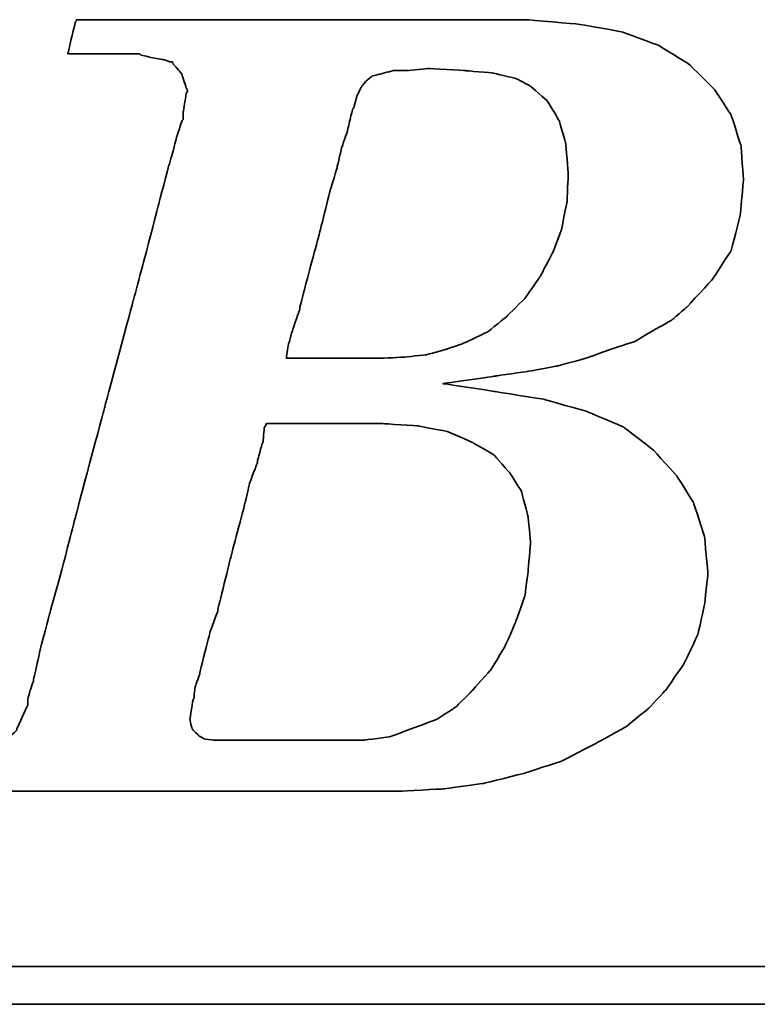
# Model space of a CAD drawing. Header units: millimetres. Extents: x 340 to 668, y 334 to 449.
# Tile 31 of 50: x 572.54 to 576.91, y 367.69 to 373.51. Entities that reach past the tile are written whole.
import ezdxf

# ---------------------------------------------------------------- set-up
doc = ezdxf.new("R2010")
doc.units = ezdxf.units.MM
doc.layers.add('DIM', color=4, linetype='Continuous')
doc.layers.add('layer 1', color=7, linetype='Continuous')

# ---------------------------------------------------------------- blocks, each defined once
blk = doc.blocks.new('TBI MOTION logo(完整正式版)')
at = {"layer": 'layer 1', "color": 22, "lineweight": 35}
for points, knots in [([(-64.65375, -6.86375), (-64.65375, -6.86375), (-64.84375, -7.29625), (-64.84375, -7.29625), (-64.84375, -7.29625), (-64.84375, -7.29625), (-64.86875, -7.34375), (-64.86875, -7.34375), (-64.86875, -7.34375), (-64.86875, -7.34375), (-64.86875, -7.36875), (-64.86875, -7.36875), (-64.86875, -7.36875), (-64.86875, -7.36875), (-65.15375, -7.65375), (-65.15375, -7.65375), (-65.15375, -7.65375), (-65.15375, -7.65375), (-65.17875, -7.65375), (-65.17875, -7.65375), (-65.17875, -7.65375), (-65.17875, -7.65375), (-65.20375, -7.67875), (-65.20375, -7.67875), (-65.20375, -7.67875), (-65.20375, -7.67875), (-65.58875, -7.87125), (-65.58875, -7.87125), (-65.58875, -7.87125), (-65.58875, -7.87125), (-65.63375, -7.87125), (-65.63375, -7.87125), (-65.63375, -7.87125), (-65.63375, -7.87125), (-65.65875, -7.89375), (-65.65875, -7.89375), (-65.65875, -7.89375), (-65.65875, -7.89375), (-66.09375, -7.94375), (-66.09375, -7.94375), (-66.09375, -7.94375), (-66.09375, -7.94375), (-66.11375, -7.94375), (-66.11375, -7.94375), (-66.11375, -7.94375), (-66.11375, -7.94375), (-66.16375, -7.94375), (-66.16375, -7.94375), (-66.16375, -7.94375), (-66.16375, -7.94375), (-66.30875, -7.94375), (-66.30875, -7.94375), (-66.30875, -7.94375), (-66.30875, -7.94375), (-66.69375, -7.94375), (-66.69375, -7.94375), (-66.69375, -7.94375), (-66.69375, -7.94375), (-67.07375, -7.94375), (-67.07375, -7.94375), (-67.07375, -7.94375), (-67.07375, -7.94375), (-67.12375, -7.94375), (-67.12375, -7.94375), (-67.12375, -7.94375), (-67.12375, -7.94375), (-67.12375, -7.96625), (-67.12375, -7.96625), (-67.12375, -7.96625), (-67.12375, -7.96625), (-67.14875, -7.99125), (-67.14875, -7.99125), (-67.14875, -7.99125), (-67.14875, -7.99125), (-67.24375, -8.34875), (-67.24375, -8.34875), (-67.24375, -8.34875), (-67.24375, -8.34875), (-67.31375, -8.68625), (-67.31375, -8.68625), (-67.31375, -8.68625), (-67.31375, -8.68625), (-67.26875, -8.68625), (-67.26875, -8.68625), (-67.26875, -8.68625), (-67.26875, -8.68625), (-67.07375, -8.68625), (-67.07375, -8.68625), (-67.07375, -8.68625), (-67.07375, -8.68625), (-66.54875, -8.68625), (-66.54875, -8.68625), (-66.54875, -8.68625), (-66.54875, -8.68625), (-65.82625, -8.68625), (-65.82625, -8.68625), (-65.82625, -8.68625), (-65.82625, -8.68625), (-65.01375, -8.68625), (-65.01375, -8.68625), (-65.01375, -8.68625), (-65.01375, -8.68625), (-64.05375, -8.68625), (-64.05375, -8.68625), (-64.05375, -8.68625), (-64.05375, -8.68625), (-62.08375, -8.68625), (-62.08375, -8.68625), (-62.08375, -8.68625), (-62.08375, -8.68625), (-60.06875, -8.68625), (-60.06875, -8.68625), (-60.06875, -8.68625), (-60.06875, -8.68625), (-59.10875, -8.68625), (-59.10875, -8.68625), (-59.10875, -8.68625), (-59.10875, -8.68625), (-58.29375, -8.68625), (-58.29375, -8.68625), (-58.29375, -8.68625), (-58.29375, -8.68625), (-57.57375, -8.68625), (-57.57375, -8.68625), (-57.57375, -8.68625), (-57.57375, -8.68625), (-57.04875, -8.68625), (-57.04875, -8.68625), (-57.04875, -8.68625), (-57.04875, -8.68625), (-56.85375, -8.68625), (-56.85375, -8.68625), (-56.85375, -8.68625), (-56.85375, -8.68625), (-56.70875, -8.68625), (-56.70875, -8.68625), (-56.70875, -8.68625), (-56.70875, -8.68625), (-56.61375, -8.68625), (-56.61375, -8.68625), (-56.61375, -8.68625), (-56.61375, -8.68625), (-56.56875, -8.68625), (-56.56875, -8.68625), (-56.56875, -8.68625), (-56.56875, -8.68625), (-55.65375, -8.63875), (-55.65375, -8.63875), (-55.65375, -8.63875), (-55.65375, -8.63875), (-54.76875, -8.51875), (-54.76875, -8.51875), (-54.76875, -8.51875), (-54.76875, -8.51875), (-53.90375, -8.30375), (-53.90375, -8.30375), (-53.90375, -8.30375), (-53.90375, -8.30375), (-53.08875, -8.03875), (-53.08875, -8.03875), (-53.08875, -8.03875), (-53.08875, -8.03875), (-52.34375, -7.65375), (-52.34375, -7.65375), (-52.34375, -7.65375), (-52.34375, -7.65375), (-51.69875, -7.29625), (-51.69875, -7.29625), (-51.69875, -7.29625), (-51.69875, -7.29625), (-51.21875, -6.91125), (-51.21875, -6.91125), (-51.21875, -6.91125), (-51.21875, -6.91125), (-50.83375, -6.50375), (-50.83375, -6.50375), (-50.83375, -6.50375), (-50.83375, -6.50375), (-50.44875, -5.94875), (-50.44875, -5.94875), (-50.44875, -5.94875), (-50.44875, -5.94875), (-50.13875, -5.30375), (-50.13875, -5.30375), (-50.13875, -5.30375), (-50.13875, -5.30375), (-49.99375, -4.65375), (-49.99375, -4.65375), (-49.99375, -4.65375), (-49.99375, -4.65375), (-49.92375, -3.98375), (-49.92375, -3.98375), (-49.92375, -3.98375), (-49.92375, -3.98375), (-49.99375, -3.19374), (-49.99375, -3.19374), (-49.99375, -3.19374), (-49.99375, -3.19374), (-50.23374, -2.44874), (-50.23374, -2.44874), (-50.23374, -2.44874), (-50.23374, -2.44874), (-50.59375, -1.87374), (-50.59375, -1.87374), (-50.59375, -1.87374), (-50.59375, -1.87374), (-51.09875, -1.31874), (-51.09875, -1.31874), (-51.09875, -1.31874), (-51.09875, -1.31874), (-51.74375, -0.81875), (-51.74375, -0.81875), (-51.74375, -0.81875), (-51.74375, -0.81875), (-52.53875, -0.48125), (-52.53875, -0.48125), (-52.53875, -0.48125), (-52.53875, -0.48125), (-53.47375, -0.21875), (-53.47375, -0.21875), (-53.47375, -0.21875), (-53.47375, -0.21875), (-54.52875, -0.04874), (-54.52875, -0.04874), (-54.52875, -0.04874), (-54.52875, -0.04874), (-55.65375, 0.12125), (-55.65375, 0.12125), (-55.65375, 0.12125), (-55.65375, 0.12125), (-54.50375, 0.28624), (-54.50375, 0.28624), (-54.50375, 0.28624), (-54.50375, 0.28624), (-53.83375, 0.38124), (-53.83375, 0.38124), (-53.83375, 0.38124), (-53.83375, 0.38124), (-53.18375, 0.50125), (-53.18375, 0.50125), (-53.18375, 0.50125), (-53.18375, 0.50125), (-52.55875, 0.66874), (-52.55875, 0.66874), (-52.55875, 0.66874), (-52.55875, 0.66874), (-52.03375, 0.86124), (-52.03375, 0.86124), (-52.03375, 0.86124), (-52.03375, 0.86124), (-51.50374, 1.03124), (-51.50374, 1.03124), (-51.50374, 1.03124), (-51.50374, 1.03124), (-51.09875, 1.27125), (-51.09875, 1.27125), (-51.09875, 1.27125), (-51.09875, 1.27125), (-50.71375, 1.48624), (-50.71375, 1.48624), (-50.71375, 1.48624), (-50.71375, 1.48624), (-50.37625, 1.77625), (-50.37625, 1.77625), (-50.37625, 1.77625), (-50.37625, 1.77625), (-49.82375, 2.37625), (-49.82375, 2.37625), (-49.82375, 2.37625), (-49.82375, 2.37625), (-49.41875, 2.99625), (-49.41875, 2.99625), (-49.41875, 2.99625), (-49.41875, 2.99625), (-49.22375, 3.76625), (-49.22375, 3.76625), (-49.22375, 3.76625), (-49.22375, 3.76625), (-49.15375, 4.50874), (-49.15375, 4.50874), (-49.15375, 4.50874), (-49.15375, 4.50874), (-49.20375, 5.25125), (-49.20375, 5.25125), (-49.20375, 5.25125), (-49.20375, 5.25125), (-49.41875, 5.92625), (-49.41875, 5.92625), (-49.41875, 5.92625), (-49.41875, 5.92625), (-49.77875, 6.47625), (-49.77875, 6.47625), (-49.77875, 6.47625), (-49.77875, 6.47625), (-50.33125, 7.02624), (-50.33125, 7.02624), (-50.33125, 7.02624), (-50.33125, 7.02624), (-51.00125, 7.43625), (-51.00125, 7.43625), (-51.00125, 7.43625), (-51.00125, 7.43625), (-51.79375, 7.72625), (-51.79375, 7.72625), (-51.79375, 7.72625), (-51.79375, 7.72625), (-52.72875, 7.89124), (-52.72875, 7.89124), (-52.72875, 7.89124), (-52.72875, 7.89124), (-53.83375, 7.98625), (-53.83375, 7.98625), (-53.83375, 7.98625), (-53.83375, 7.98625), (-53.92875, 7.98625), (-53.92875, 7.98625), (-53.92875, 7.98625), (-53.92875, 7.98625), (-54.26375, 7.98625), (-54.26375, 7.98625), (-54.26375, 7.98625), (-54.26375, 7.98625), (-54.74375, 7.98625), (-54.74375, 7.98625), (-54.74375, 7.98625), (-54.74375, 7.98625), (-55.36875, 7.98625), (-55.36875, 7.98625), (-55.36875, 7.98625), (-55.36875, 7.98625), (-56.13375, 7.98625), (-56.13375, 7.98625), (-56.13375, 7.98625), (-56.13375, 7.98625), (-56.94875, 7.98625), (-56.94875, 7.98625), (-56.94875, 7.98625), (-56.94875, 7.98625), (-58.77625, 7.98625), (-58.77625, 7.98625), (-58.77625, 7.98625), (-58.77625, 7.98625), (-60.59875, 7.98625), (-60.59875, 7.98625), (-60.59875, 7.98625), (-60.59875, 7.98625), (-61.41375, 7.98625), (-61.41375, 7.98625), (-61.41375, 7.98625), (-61.41375, 7.98625), (-62.17875, 7.98625), (-62.17875, 7.98625), (-62.17875, 7.98625), (-62.17875, 7.98625), (-62.80375, 7.98625), (-62.80375, 7.98625), (-62.80375, 7.98625), (-62.80375, 7.98625), (-63.30625, 7.98625), (-63.30625, 7.98625), (-63.30625, 7.98625), (-63.30625, 7.98625), (-63.57375, 7.98625), (-63.57375, 7.98625), (-63.57375, 7.98625), (-63.57375, 7.98625), (-63.57375, 7.96375), (-63.57375, 7.96375), (-63.57375, 7.96375), (-63.57375, 7.96375), (-63.59875, 7.94125), (-63.59875, 7.94125), (-63.59875, 7.94125), (-63.59875, 7.94125), (-63.69375, 7.55625), (-63.69375, 7.55625), (-63.69375, 7.55625), (-63.69375, 7.55625), (-63.76375, 7.24624), (-63.76375, 7.24624), (-63.76375, 7.24624), (-63.76375, 7.24624), (-63.23875, 7.24624), (-63.23875, 7.24624), (-63.23875, 7.24624), (-63.23875, 7.24624), (-62.75875, 7.24624), (-62.75875, 7.24624), (-62.75875, 7.24624), (-62.75875, 7.24624), (-62.61125, 7.24624), (-62.61125, 7.24624), (-62.61125, 7.24624), (-62.61125, 7.24624), (-62.56625, 7.24624), (-62.56625, 7.24624), (-62.56625, 7.24624), (-62.56625, 7.24624), (-62.22875, 7.24624), (-62.22875, 7.24624), (-62.22875, 7.24624), (-62.22875, 7.24624), (-62.20375, 7.24624), (-62.20375, 7.24624), (-62.20375, 7.24624), (-62.20375, 7.24624), (-62.17875, 7.21875), (-62.17875, 7.21875), (-62.17875, 7.21875), (-62.17875, 7.21875), (-61.96375, 7.17125), (-61.96375, 7.17125), (-61.96375, 7.17125), (-61.96375, 7.17125), (-61.72375, 7.12624), (-61.72375, 7.12624), (-61.72375, 7.12624), (-61.72375, 7.12624), (-61.70375, 7.12624), (-61.70375, 7.12624), (-61.70375, 7.12624), (-61.70375, 7.12624), (-61.55875, 7.07624), (-61.55875, 7.07624), (-61.55875, 7.07624), (-61.55875, 7.07624), (-61.50875, 7.07624), (-61.50875, 7.07624), (-61.50875, 7.07624), (-61.50875, 7.07624), (-61.48375, 7.02624), (-61.48375, 7.02624), (-61.48375, 7.02624), (-61.48375, 7.02624), (-61.31875, 6.83375), (-61.31875, 6.83375), (-61.31875, 6.83375), (-61.31875, 6.83375), (-61.29375, 6.81125), (-61.29375, 6.81125), (-61.29375, 6.81125), (-61.29375, 6.81125), (-61.29375, 6.78625), (-61.29375, 6.78625), (-61.29375, 6.78625), (-61.29375, 6.78625), (-61.19875, 6.50124), (-61.19875, 6.50124), (-61.19875, 6.50124), (-61.19875, 6.50124), (-61.17375, 6.45124), (-61.17375, 6.45124), (-61.17375, 6.45124), (-61.17375, 6.45124), (-61.19875, 6.40625), (-61.19875, 6.40625), (-61.19875, 6.40625), (-61.19875, 6.40625), (-61.26875, 5.99624), (-61.26875, 5.99624), (-61.26875, 5.99624), (-61.26875, 5.99624), (-61.26875, 5.85125), (-61.26875, 5.85125), (-61.26875, 5.85125), (-61.26875, 5.85125), (-61.26875, 5.82625), (-61.26875, 5.82625), (-61.26875, 5.82625), (-61.26875, 5.82625), (-61.29375, 5.80625), (-61.29375, 5.80625), (-61.29375, 5.80625), (-61.29375, 5.80625), (-61.34125, 5.66125), (-61.34125, 5.66125), (-61.34125, 5.66125), (-61.34125, 5.66125), (-61.41375, 5.44625), (-61.41375, 5.44625), (-61.41375, 5.44625), (-61.41375, 5.44625), (-61.48375, 5.15625), (-61.48375, 5.15625), (-61.48375, 5.15625), (-61.48375, 5.15625), (-61.58375, 4.82124), (-61.58375, 4.82124), (-61.58375, 4.82124), (-61.58375, 4.82124), (-61.79875, 4.00375), (-61.79875, 4.00375), (-61.79875, 4.00375), (-61.79875, 4.00375), (-62.05875, 2.99625), (-62.05875, 2.99625), (-62.05875, 2.99625), (-62.05875, 2.99625), (-62.34875, 1.91625), (-62.34875, 1.91625), (-62.34875, 1.91625), (-62.34875, 1.91625), (-62.97375, -0.41124), (-62.97375, -0.41124), (-62.97375, -0.41124), (-62.97375, -0.41124), (-63.59875, -2.75875), (-63.59875, -2.75875), (-63.59875, -2.75875), (-63.59875, -2.75875), (-63.88375, -3.86374), (-63.88375, -3.86374), (-63.88375, -3.86374), (-63.88375, -3.86374), (-64.14875, -4.82374), (-64.14875, -4.82374), (-64.14875, -4.82374), (-64.14875, -4.82374), (-64.36375, -5.64125), (-64.36375, -5.64125), (-64.36375, -5.64125), (-64.36375, -5.64125), (-64.43625, -5.97625), (-64.43625, -5.97625), (-64.43625, -5.97625), (-64.43625, -5.97625), (-64.50875, -6.28625), (-64.50875, -6.28625), (-64.50875, -6.28625), (-64.50875, -6.28625), (-64.50875, -6.30875), (-64.50875, -6.30875), (-64.50875, -6.30875), (-64.50875, -6.30875), (-64.57875, -6.50375), (-64.57875, -6.50375), (-64.57875, -6.50375), (-64.57875, -6.50375), (-64.62875, -6.69625), (-64.62875, -6.69625), (-64.62875, -6.69625), (-64.62875, -6.69625), (-64.62875, -6.76875), (-64.62875, -6.76875), (-64.62875, -6.76875), (-64.62875, -6.76875), (-64.62875, -6.81375), (-64.62875, -6.81375), (-64.62875, -6.81375), (-64.62875, -6.81375), (-64.62875, -6.83875), (-64.62875, -6.83875), (-64.62875, -6.83875), (-64.62875, -6.83875), (-64.65375, -6.86375), (-64.65375, -6.86375)], [0, 0, 0, 0, 0.00719424, 0.00719424, 0.00719424, 0.00719425, 0.01438849, 0.01438849, 0.01438849, 0.0143885, 0.02158273, 0.02158273, 0.02158273, 0.02158274, 0.02877698, 0.02877698, 0.02877698, 0.02877699, 0.03597122, 0.03597122, 0.03597122, 0.03597123, 0.04316547, 0.04316547, 0.04316547, 0.04316548, 0.05035971, 0.05035971, 0.05035971, 0.05035972, 0.05755396, 0.05755396, 0.05755396, 0.05755397, 0.0647482, 0.0647482, 0.0647482, 0.06474821, 0.07194245, 0.07194245, 0.07194245, 0.07194246, 0.07913669, 0.07913669, 0.07913669, 0.0791367, 0.08633094, 0.08633094, 0.08633094, 0.08633095, 0.09352518, 0.09352518, 0.09352518, 0.09352519, 0.10071942, 0.10071942, 0.10071942, 0.10071943, 0.10791367, 0.10791367, 0.10791367, 0.10791368, 0.11510791, 0.11510791, 0.11510791, 0.11510792, 0.12230216, 0.12230216, 0.12230216, 0.12230217, 0.1294964, 0.1294964, 0.1294964, 0.12949641, 0.13669065, 0.13669065, 0.13669065, 0.13669066, 0.14388489, 0.14388489, 0.14388489, 0.1438849, 0.15107914, 0.15107914, 0.15107914, 0.15107915, 0.15827338, 0.15827338, 0.15827338, 0.15827339, 0.16546763, 0.16546763, 0.16546763, 0.16546764, 0.17266187, 0.17266187, 0.17266187, 0.17266188, 0.17985612, 0.17985612, 0.17985612, 0.17985613, 0.18705036, 0.18705036, 0.18705036, 0.18705037, 0.1942446, 0.1942446, 0.1942446, 0.19424461, 0.20143885, 0.20143885, 0.20143885, 0.20143886, 0.20863309, 0.20863309, 0.20863309, 0.2086331, 0.21582734, 0.21582734, 0.21582734, 0.21582735, 0.22302158, 0.22302158, 0.22302158, 0.22302159, 0.23021583, 0.23021583, 0.23021583, 0.23021584, 0.23741007, 0.23741007, 0.23741007, 0.23741008, 0.24460432, 0.24460432, 0.24460432, 0.24460433, 0.25179856, 0.25179856, 0.25179856, 0.25179857, 0.25899281, 0.25899281, 0.25899281, 0.25899282, 0.26618705, 0.26618705, 0.26618705, 0.26618706, 0.27338129, 0.27338129, 0.27338129, 0.2733813, 0.28057554, 0.28057554, 0.28057554, 0.28057555, 0.28776978, 0.28776978, 0.28776978, 0.28776979, 0.29496403, 0.29496403, 0.29496403, 0.29496404, 0.30215827, 0.30215827, 0.30215827, 0.30215828, 0.30935252, 0.30935252, 0.30935252, 0.30935253, 0.31654676, 0.31654676, 0.31654676, 0.31654677, 0.32374101, 0.32374101, 0.32374101, 0.32374102, 0.33093525, 0.33093525, 0.33093525, 0.33093526, 0.3381295, 0.3381295, 0.3381295, 0.33812951, 0.34532374, 0.34532374, 0.34532374, 0.34532375, 0.35251799, 0.35251799, 0.35251799, 0.352518, 0.35971223, 0.35971223, 0.35971223, 0.35971224, 0.36690647, 0.36690647, 0.36690647, 0.36690648, 0.37410072, 0.37410072, 0.37410072, 0.37410073, 0.38129496, 0.38129496, 0.38129496, 0.38129497, 0.38848921, 0.38848921, 0.38848921, 0.38848922, 0.39568345, 0.39568345, 0.39568345, 0.39568346, 0.4028777, 0.4028777, 0.4028777, 0.40287771, 0.41007194, 0.41007194, 0.41007194, 0.41007195, 0.41726619, 0.41726619, 0.41726619, 0.4172662, 0.42446043, 0.42446043, 0.42446043, 0.42446044, 0.43165468, 0.43165468, 0.43165468, 0.43165469, 0.43884892, 0.43884892, 0.43884892, 0.43884893, 0.44604317, 0.44604317, 0.44604317, 0.44604318, 0.45323741, 0.45323741, 0.45323741, 0.45323742, 0.46043165, 0.46043165, 0.46043165, 0.46043166, 0.4676259, 0.4676259, 0.4676259, 0.46762591, 0.47482014, 0.47482014, 0.47482014, 0.47482015, 0.48201439, 0.48201439, 0.48201439, 0.4820144, 0.48920863, 0.48920863, 0.48920863, 0.48920864, 0.49640288, 0.49640288, 0.49640288, 0.49640289, 0.50359712, 0.50359712, 0.50359712, 0.50359713, 0.51079137, 0.51079137, 0.51079137, 0.51079138, 0.51798561, 0.51798561, 0.51798561, 0.51798562, 0.52517986, 0.52517986, 0.52517986, 0.52517987, 0.5323741, 0.5323741, 0.5323741, 0.53237411, 0.53956835, 0.53956835, 0.53956835, 0.53956836, 0.54676259, 0.54676259, 0.54676259, 0.5467626, 0.55395683, 0.55395683, 0.55395683, 0.55395684, 0.56115108, 0.56115108, 0.56115108, 0.56115109, 0.56834532, 0.56834532, 0.56834532, 0.56834533, 0.57553957, 0.57553957, 0.57553957, 0.57553958, 0.58273381, 0.58273381, 0.58273381, 0.58273382, 0.58992806, 0.58992806, 0.58992806, 0.58992807, 0.5971223, 0.5971223, 0.5971223, 0.59712231, 0.60431655, 0.60431655, 0.60431655, 0.60431656, 0.61151079, 0.61151079, 0.61151079, 0.6115108, 0.61870504, 0.61870504, 0.61870504, 0.61870505, 0.62589928, 0.62589928, 0.62589928, 0.62589929, 0.63309353, 0.63309353, 0.63309353, 0.63309354, 0.64028777, 0.64028777, 0.64028777, 0.64028778, 0.64748201, 0.64748201, 0.64748201, 0.64748202, 0.65467626, 0.65467626, 0.65467626, 0.65467627, 0.6618705, 0.6618705, 0.6618705, 0.66187051, 0.66906475, 0.66906475, 0.66906475, 0.66906476, 0.67625899, 0.67625899, 0.67625899, 0.676259, 0.68345324, 0.68345324, 0.68345324, 0.68345325, 0.69064748, 0.69064748, 0.69064748, 0.69064749, 0.69784173, 0.69784173, 0.69784173, 0.69784174, 0.70503597, 0.70503597, 0.70503597, 0.70503598, 0.71223022, 0.71223022, 0.71223022, 0.71223023, 0.71942446, 0.71942446, 0.71942446, 0.71942447, 0.72661871, 0.72661871, 0.72661871, 0.72661872, 0.73381295, 0.73381295, 0.73381295, 0.73381296, 0.74100719, 0.74100719, 0.74100719, 0.7410072, 0.74820144, 0.74820144, 0.74820144, 0.74820145, 0.75539568, 0.75539568, 0.75539568, 0.75539569, 0.76258993, 0.76258993, 0.76258993, 0.76258994, 0.76978417, 0.76978417, 0.76978417, 0.76978418, 0.77697842, 0.77697842, 0.77697842, 0.77697843, 0.78417266, 0.78417266, 0.78417266, 0.78417267, 0.79136691, 0.79136691, 0.79136691, 0.79136692, 0.79856115, 0.79856115, 0.79856115, 0.79856116, 0.8057554, 0.8057554, 0.8057554, 0.80575541, 0.81294964, 0.81294964, 0.81294964, 0.81294965, 0.82014388, 0.82014388, 0.82014388, 0.82014389, 0.82733813, 0.82733813, 0.82733813, 0.82733814, 0.83453237, 0.83453237, 0.83453237, 0.83453238, 0.84172662, 0.84172662, 0.84172662, 0.84172663, 0.84892086, 0.84892086, 0.84892086, 0.84892087, 0.85611511, 0.85611511, 0.85611511, 0.85611512, 0.86330935, 0.86330935, 0.86330935, 0.86330936, 0.8705036, 0.8705036, 0.8705036, 0.87050361, 0.87769784, 0.87769784, 0.87769784, 0.87769785, 0.88489209, 0.88489209, 0.88489209, 0.8848921, 0.89208633, 0.89208633, 0.89208633, 0.89208634, 0.89928058, 0.89928058, 0.89928058, 0.89928059, 0.90647482, 0.90647482, 0.90647482, 0.90647483, 0.91366906, 0.91366906, 0.91366906, 0.91366907, 0.92086331, 0.92086331, 0.92086331, 0.92086332, 0.92805755, 0.92805755, 0.92805755, 0.92805756, 0.9352518, 0.9352518, 0.9352518, 0.93525181, 0.94244604, 0.94244604, 0.94244604, 0.94244605, 0.94964029, 0.94964029, 0.94964029, 0.9496403, 0.95683453, 0.95683453, 0.95683453, 0.95683454, 0.96402878, 0.96402878, 0.96402878, 0.96402879, 0.97122302, 0.97122302, 0.97122302, 0.97122303, 0.97841727, 0.97841727, 0.97841727, 0.97841728, 0.98561151, 0.98561151, 0.98561151, 0.98561152, 0.99280576, 0.99280576, 0.99280576, 0.99280577, 1, 1, 1, 1]), ([(-57.50375, 6.35625), (-57.50375, 6.35625), (-57.57375, 6.11625), (-57.57375, 6.11625), (-57.57375, 6.11625), (-57.57375, 6.11625), (-57.57375, 6.09125), (-57.57375, 6.09125), (-57.57375, 6.09125), (-57.57375, 6.09125), (-57.59875, 6.06625), (-57.59875, 6.06625), (-57.59875, 6.06625), (-57.59875, 6.06625), (-57.64875, 5.87625), (-57.64875, 5.87625), (-57.64875, 5.87625), (-57.64875, 5.87625), (-57.71875, 5.58875), (-57.71875, 5.58875), (-57.71875, 5.58875), (-57.71875, 5.58875), (-57.71875, 5.56625), (-57.71875, 5.56625), (-57.71875, 5.56625), (-57.71875, 5.56625), (-57.83875, 5.23125), (-57.83875, 5.23125), (-57.83875, 5.23125), (-57.83875, 5.23125), (-57.93625, 4.82124), (-57.93625, 4.82124), (-57.93625, 4.82124), (-57.93625, 4.82124), (-57.93625, 4.79624), (-57.93625, 4.79624), (-57.93625, 4.79624), (-57.93625, 4.79624), (-58.07875, 4.34125), (-58.07875, 4.34125), (-58.07875, 4.34125), (-58.07875, 4.34125), (-58.34375, 3.28625), (-58.34375, 3.28625), (-58.34375, 3.28625), (-58.34375, 3.28625), (-58.62875, 2.23124), (-58.62875, 2.23124), (-58.62875, 2.23124), (-58.62875, 2.23124), (-58.74875, 1.75125), (-58.74875, 1.75125), (-58.74875, 1.75125), (-58.74875, 1.75125), (-58.74875, 1.72625), (-58.74875, 1.72625), (-58.74875, 1.72625), (-58.74875, 1.72625), (-58.89375, 1.31625), (-58.89375, 1.31625), (-58.89375, 1.31625), (-58.89375, 1.31625), (-58.98875, 0.98124), (-58.98875, 0.98124), (-58.98875, 0.98124), (-58.98875, 0.98124), (-59.03875, 0.71625), (-59.03875, 0.71625), (-59.03875, 0.71625), (-59.03875, 0.71625), (-59.03875, 0.66874), (-59.03875, 0.66874), (-59.03875, 0.66874), (-59.03875, 0.66874), (-58.91875, 0.66874), (-58.91875, 0.66874), (-58.91875, 0.66874), (-58.91875, 0.66874), (-58.53375, 0.66874), (-58.53375, 0.66874), (-58.53375, 0.66874), (-58.53375, 0.66874), (-58.10375, 0.66874), (-58.10375, 0.66874), (-58.10375, 0.66874), (-58.10375, 0.66874), (-57.66875, 0.66874), (-57.66875, 0.66874), (-57.66875, 0.66874), (-57.66875, 0.66874), (-57.33375, 0.66874), (-57.33375, 0.66874), (-57.33375, 0.66874), (-57.33375, 0.66874), (-57.09375, 0.66874), (-57.09375, 0.66874), (-57.09375, 0.66874), (-57.09375, 0.66874), (-56.99875, 0.66874), (-56.99875, 0.66874), (-56.99875, 0.66874), (-56.99875, 0.66874), (-56.49375, 0.69374), (-56.49375, 0.69374), (-56.49375, 0.69374), (-56.49375, 0.69374), (-56.01375, 0.74374), (-56.01375, 0.74374), (-56.01375, 0.74374), (-56.01375, 0.74374), (-55.58375, 0.86124), (-55.58375, 0.86124), (-55.58375, 0.86124), (-55.58375, 0.86124), (-55.17375, 1.00624), (-55.17375, 1.00624), (-55.17375, 1.00624), (-55.17375, 1.00624), (-54.67375, 1.24625), (-54.67375, 1.24625), (-54.67375, 1.24625), (-54.67375, 1.24625), (-54.26375, 1.58124), (-54.26375, 1.58124), (-54.26375, 1.58124), (-54.26375, 1.58124), (-53.87875, 1.96374), (-53.87875, 1.96374), (-53.87875, 1.96374), (-53.87875, 1.96374), (-53.54375, 2.44625), (-53.54375, 2.44625), (-53.54375, 2.44625), (-53.54375, 2.44625), (-53.27875, 2.95125), (-53.27875, 2.95125), (-53.27875, 2.95125), (-53.27875, 2.95125), (-53.08875, 3.45124), (-53.08875, 3.45124), (-53.08875, 3.45124), (-53.08875, 3.45124), (-52.96875, 4.05124), (-52.96875, 4.05124), (-52.96875, 4.05124), (-52.96875, 4.05124), (-52.94375, 4.65125), (-52.94375, 4.65125), (-52.94375, 4.65125), (-52.94375, 4.65125), (-52.99375, 5.30125), (-52.99375, 5.30125), (-52.99375, 5.30125), (-52.99375, 5.30125), (-53.13875, 5.80625), (-53.13875, 5.80625), (-53.13875, 5.80625), (-53.13875, 5.80625), (-53.39875, 6.23625), (-53.39875, 6.23625), (-53.39875, 6.23625), (-53.39875, 6.23625), (-53.75875, 6.54875), (-53.75875, 6.54875), (-53.75875, 6.54875), (-53.75875, 6.54875), (-54.07375, 6.71625), (-54.07375, 6.71625), (-54.07375, 6.71625), (-54.07375, 6.71625), (-54.57375, 6.83375), (-54.57375, 6.83375), (-54.57375, 6.83375), (-54.57375, 6.83375), (-55.17375, 6.88625), (-55.17375, 6.88625), (-55.17375, 6.88625), (-55.17375, 6.88625), (-55.96875, 6.93125), (-55.96875, 6.93125), (-55.96875, 6.93125), (-55.96875, 6.93125), (-56.39875, 6.88625), (-56.39875, 6.88625), (-56.39875, 6.88625), (-56.39875, 6.88625), (-56.42125, 6.88625), (-56.42125, 6.88625), (-56.42125, 6.88625), (-56.42125, 6.88625), (-56.73375, 6.88625), (-56.73375, 6.88625), (-56.73375, 6.88625), (-56.73375, 6.88625), (-56.99875, 6.81125), (-56.99875, 6.81125), (-56.99875, 6.81125), (-56.99875, 6.81125), (-57.02375, 6.81125), (-57.02375, 6.81125), (-57.02375, 6.81125), (-57.02375, 6.81125), (-57.18875, 6.76625), (-57.18875, 6.76625), (-57.18875, 6.76625), (-57.18875, 6.76625), (-57.30875, 6.66625), (-57.30875, 6.66625), (-57.30875, 6.66625), (-57.30875, 6.66625), (-57.40875, 6.54875), (-57.40875, 6.54875), (-57.40875, 6.54875), (-57.40875, 6.54875), (-57.50375, 6.35625), (-57.50375, 6.35625)], [0, 0, 0, 0, 0.01851852, 0.01851852, 0.01851852, 0.01851853, 0.03703704, 0.03703704, 0.03703704, 0.03703705, 0.05555556, 0.05555556, 0.05555556, 0.05555557, 0.07407407, 0.07407407, 0.07407407, 0.07407408, 0.09259259, 0.09259259, 0.09259259, 0.0925926, 0.11111111, 0.11111111, 0.11111111, 0.11111112, 0.12962963, 0.12962963, 0.12962963, 0.12962964, 0.14814815, 0.14814815, 0.14814815, 0.14814816, 0.16666667, 0.16666667, 0.16666667, 0.16666668, 0.18518519, 0.18518519, 0.18518519, 0.1851852, 0.2037037, 0.2037037, 0.2037037, 0.20370371, 0.22222222, 0.22222222, 0.22222222, 0.22222223, 0.24074074, 0.24074074, 0.24074074, 0.24074075, 0.25925926, 0.25925926, 0.25925926, 0.25925927, 0.27777778, 0.27777778, 0.27777778, 0.27777779, 0.2962963, 0.2962963, 0.2962963, 0.29629631, 0.31481481, 0.31481481, 0.31481481, 0.31481482, 0.33333333, 0.33333333, 0.33333333, 0.33333334, 0.35185185, 0.35185185, 0.35185185, 0.35185186, 0.37037037, 0.37037037, 0.37037037, 0.37037038, 0.38888889, 0.38888889, 0.38888889, 0.3888889, 0.40740741, 0.40740741, 0.40740741, 0.40740742, 0.42592593, 0.42592593, 0.42592593, 0.42592594, 0.44444444, 0.44444444, 0.44444444, 0.44444445, 0.46296296, 0.46296296, 0.46296296, 0.46296297, 0.48148148, 0.48148148, 0.48148148, 0.48148149, 0.5, 0.5, 0.5, 0.50000001, 0.51851852, 0.51851852, 0.51851852, 0.51851853, 0.53703704, 0.53703704, 0.53703704, 0.53703705, 0.55555556, 0.55555556, 0.55555556, 0.55555557, 0.57407407, 0.57407407, 0.57407407, 0.57407408, 0.59259259, 0.59259259, 0.59259259, 0.5925926, 0.61111111, 0.61111111, 0.61111111, 0.61111112, 0.62962963, 0.62962963, 0.62962963, 0.62962964, 0.64814815, 0.64814815, 0.64814815, 0.64814816, 0.66666667, 0.66666667, 0.66666667, 0.66666668, 0.68518519, 0.68518519, 0.68518519, 0.6851852, 0.7037037, 0.7037037, 0.7037037, 0.70370371, 0.72222222, 0.72222222, 0.72222222, 0.72222223, 0.74074074, 0.74074074, 0.74074074, 0.74074075, 0.75925926, 0.75925926, 0.75925926, 0.75925927, 0.77777778, 0.77777778, 0.77777778, 0.77777779, 0.7962963, 0.7962963, 0.7962963, 0.79629631, 0.81481481, 0.81481481, 0.81481481, 0.81481482, 0.83333333, 0.83333333, 0.83333333, 0.83333334, 0.85185185, 0.85185185, 0.85185185, 0.85185186, 0.87037037, 0.87037037, 0.87037037, 0.87037038, 0.88888889, 0.88888889, 0.88888889, 0.8888889, 0.90740741, 0.90740741, 0.90740741, 0.90740742, 0.92592593, 0.92592593, 0.92592593, 0.92592594, 0.94444444, 0.94444444, 0.94444444, 0.94444445, 0.96296296, 0.96296296, 0.96296296, 0.96296297, 0.98148148, 0.98148148, 0.98148148, 0.98148149, 1, 1, 1, 1]), ([(-61.03125, -6.57375), (-61.03125, -6.57375), (-61.03125, -6.67125), (-61.03125, -6.67125), (-61.03125, -6.67125), (-61.03125, -6.67125), (-61.05375, -6.69625), (-61.05375, -6.69625), (-61.05375, -6.69625), (-61.05375, -6.69625), (-61.12375, -7.12875), (-61.12375, -7.12875), (-61.12375, -7.12875), (-61.12375, -7.12875), (-61.07875, -7.34375), (-61.07875, -7.34375), (-61.07875, -7.34375), (-61.07875, -7.34375), (-60.93375, -7.48875), (-60.93375, -7.48875), (-60.93375, -7.48875), (-60.93375, -7.48875), (-60.81375, -7.55625), (-60.81375, -7.55625), (-60.81375, -7.55625), (-60.81375, -7.55625), (-60.62375, -7.58375), (-60.62375, -7.58375), (-60.62375, -7.58375), (-60.62375, -7.58375), (-60.30875, -7.58375), (-60.30875, -7.58375), (-60.30875, -7.58375), (-60.30875, -7.58375), (-59.97375, -7.58375), (-59.97375, -7.58375), (-59.97375, -7.58375), (-59.97375, -7.58375), (-59.87875, -7.58375), (-59.87875, -7.58375), (-59.87875, -7.58375), (-59.87875, -7.58375), (-59.63625, -7.58375), (-59.63625, -7.58375), (-59.63625, -7.58375), (-59.63625, -7.58375), (-58.96875, -7.58375), (-58.96875, -7.58375), (-58.96875, -7.58375), (-58.96875, -7.58375), (-58.29375, -7.58375), (-58.29375, -7.58375), (-58.29375, -7.58375), (-58.29375, -7.58375), (-58.05375, -7.58375), (-58.05375, -7.58375), (-58.05375, -7.58375), (-58.05375, -7.58375), (-57.98375, -7.58375), (-57.98375, -7.58375), (-57.98375, -7.58375), (-57.98375, -7.58375), (-57.35875, -7.58375), (-57.35875, -7.58375), (-57.35875, -7.58375), (-57.35875, -7.58375), (-56.78375, -7.50875), (-56.78375, -7.50875), (-56.78375, -7.50875), (-56.78375, -7.50875), (-56.27875, -7.31875), (-56.27875, -7.31875), (-56.27875, -7.31875), (-56.27875, -7.31875), (-55.77375, -7.12875), (-55.77375, -7.12875), (-55.77375, -7.12875), (-55.77375, -7.12875), (-55.36875, -6.86375), (-55.36875, -6.86375), (-55.36875, -6.86375), (-55.36875, -6.86375), (-55.00875, -6.50375), (-55.00875, -6.50375), (-55.00875, -6.50375), (-55.00875, -6.50375), (-54.62375, -6.06875), (-54.62375, -6.06875), (-54.62375, -6.06875), (-54.62375, -6.06875), (-54.31375, -5.56875), (-54.31375, -5.56875), (-54.31375, -5.56875), (-54.31375, -5.56875), (-54.07375, -5.01625), (-54.07375, -5.01625), (-54.07375, -5.01625), (-54.07375, -5.01625), (-53.87875, -4.46374), (-53.87875, -4.46374), (-53.87875, -4.46374), (-53.87875, -4.46374), (-53.80875, -3.91375), (-53.80875, -3.91375), (-53.80875, -3.91375), (-53.80875, -3.91375), (-53.75875, -3.31375), (-53.75875, -3.31375), (-53.75875, -3.31375), (-53.75875, -3.31375), (-53.80875, -2.75875), (-53.80875, -2.75875), (-53.80875, -2.75875), (-53.80875, -2.75875), (-53.95375, -2.20875), (-53.95375, -2.20875), (-53.95375, -2.20875), (-53.95375, -2.20875), (-54.19375, -1.82625), (-54.19375, -1.82625), (-54.19375, -1.82625), (-54.19375, -1.82625), (-54.55375, -1.41875), (-54.55375, -1.41875), (-54.55375, -1.41875), (-54.55375, -1.41875), (-55.00875, -1.15125), (-55.00875, -1.15125), (-55.00875, -1.15125), (-55.00875, -1.15125), (-55.56125, -0.91375), (-55.56125, -0.91375), (-55.56125, -0.91375), (-55.56125, -0.91375), (-56.18125, -0.79375), (-56.18125, -0.79375), (-56.18125, -0.79375), (-56.18125, -0.79375), (-56.94875, -0.74374), (-56.94875, -0.74374), (-56.94875, -0.74374), (-56.94875, -0.74374), (-56.99875, -0.74374), (-56.99875, -0.74374), (-56.99875, -0.74374), (-56.99875, -0.74374), (-57.09375, -0.74374), (-57.09375, -0.74374), (-57.09375, -0.74374), (-57.09375, -0.74374), (-57.38375, -0.74374), (-57.38375, -0.74374), (-57.38375, -0.74374), (-57.38375, -0.74374), (-57.76875, -0.74374), (-57.76875, -0.74374), (-57.76875, -0.74374), (-57.76875, -0.74374), (-58.24625, -0.74374), (-58.24625, -0.74374), (-58.24625, -0.74374), (-58.24625, -0.74374), (-58.72875, -0.74374), (-58.72875, -0.74374), (-58.72875, -0.74374), (-58.72875, -0.74374), (-59.20875, -0.74374), (-59.20875, -0.74374), (-59.20875, -0.74374), (-59.20875, -0.74374), (-59.46875, -0.74374), (-59.46875, -0.74374), (-59.46875, -0.74374), (-59.46875, -0.74374), (-59.51625, -0.83875), (-59.51625, -0.83875), (-59.51625, -0.83875), (-59.51625, -0.83875), (-59.54375, -1.15125), (-59.54375, -1.15125), (-59.54375, -1.15125), (-59.54375, -1.15125), (-59.56375, -1.17874), (-59.56375, -1.17874), (-59.56375, -1.17874), (-59.56375, -1.17874), (-59.66375, -1.55875), (-59.66375, -1.55875), (-59.66375, -1.55875), (-59.66375, -1.55875), (-59.66375, -1.58375), (-59.66375, -1.58375), (-59.66375, -1.58375), (-59.66375, -1.58375), (-59.82875, -2.01874), (-59.82875, -2.01874), (-59.82875, -2.01874), (-59.82875, -2.01874), (-59.94875, -2.52125), (-59.94875, -2.52125), (-59.94875, -2.52125), (-59.94875, -2.52125), (-60.23875, -3.62375), (-60.23875, -3.62375), (-60.23875, -3.62375), (-60.23875, -3.62375), (-60.52375, -4.77624), (-60.52375, -4.77624), (-60.52375, -4.77624), (-60.52375, -4.77624), (-60.52375, -4.79874), (-60.52375, -4.79874), (-60.52375, -4.79874), (-60.52375, -4.79874), (-60.69125, -5.25375), (-60.69125, -5.25375), (-60.69125, -5.25375), (-60.69125, -5.25375), (-60.81375, -5.73625), (-60.81375, -5.73625), (-60.81375, -5.73625), (-60.81375, -5.73625), (-60.90875, -6.11875), (-60.90875, -6.11875), (-60.90875, -6.11875), (-60.90875, -6.11875), (-60.90875, -6.14375), (-60.90875, -6.14375), (-60.90875, -6.14375), (-60.90875, -6.14375), (-61.00375, -6.40875), (-61.00375, -6.40875), (-61.00375, -6.40875), (-61.00375, -6.40875), (-61.03125, -6.57375), (-61.03125, -6.57375)], [0, 0, 0, 0, 0.01694915, 0.01694915, 0.01694915, 0.01694916, 0.03389831, 0.03389831, 0.03389831, 0.03389832, 0.05084746, 0.05084746, 0.05084746, 0.05084747, 0.06779661, 0.06779661, 0.06779661, 0.06779662, 0.08474576, 0.08474576, 0.08474576, 0.08474577, 0.10169492, 0.10169492, 0.10169492, 0.10169493, 0.11864407, 0.11864407, 0.11864407, 0.11864408, 0.13559322, 0.13559322, 0.13559322, 0.13559323, 0.15254237, 0.15254237, 0.15254237, 0.15254238, 0.16949153, 0.16949153, 0.16949153, 0.16949154, 0.18644068, 0.18644068, 0.18644068, 0.18644069, 0.20338983, 0.20338983, 0.20338983, 0.20338984, 0.22033898, 0.22033898, 0.22033898, 0.22033899, 0.23728814, 0.23728814, 0.23728814, 0.23728815, 0.25423729, 0.25423729, 0.25423729, 0.2542373, 0.27118644, 0.27118644, 0.27118644, 0.27118645, 0.28813559, 0.28813559, 0.28813559, 0.2881356, 0.30508475, 0.30508475, 0.30508475, 0.30508476, 0.3220339, 0.3220339, 0.3220339, 0.32203391, 0.33898305, 0.33898305, 0.33898305, 0.33898306, 0.3559322, 0.3559322, 0.3559322, 0.35593221, 0.37288136, 0.37288136, 0.37288136, 0.37288137, 0.38983051, 0.38983051, 0.38983051, 0.38983052, 0.40677966, 0.40677966, 0.40677966, 0.40677967, 0.42372881, 0.42372881, 0.42372881, 0.42372882, 0.44067797, 0.44067797, 0.44067797, 0.44067798, 0.45762712, 0.45762712, 0.45762712, 0.45762713, 0.47457627, 0.47457627, 0.47457627, 0.47457628, 0.49152542, 0.49152542, 0.49152542, 0.49152543, 0.50847458, 0.50847458, 0.50847458, 0.50847459, 0.52542373, 0.52542373, 0.52542373, 0.52542374, 0.54237288, 0.54237288, 0.54237288, 0.54237289, 0.55932203, 0.55932203, 0.55932203, 0.55932204, 0.57627119, 0.57627119, 0.57627119, 0.5762712, 0.59322034, 0.59322034, 0.59322034, 0.59322035, 0.61016949, 0.61016949, 0.61016949, 0.6101695, 0.62711864, 0.62711864, 0.62711864, 0.62711865, 0.6440678, 0.6440678, 0.6440678, 0.64406781, 0.66101695, 0.66101695, 0.66101695, 0.66101696, 0.6779661, 0.6779661, 0.6779661, 0.67796611, 0.69491525, 0.69491525, 0.69491525, 0.69491526, 0.71186441, 0.71186441, 0.71186441, 0.71186442, 0.72881356, 0.72881356, 0.72881356, 0.72881357, 0.74576271, 0.74576271, 0.74576271, 0.74576272, 0.76271186, 0.76271186, 0.76271186, 0.76271187, 0.77966102, 0.77966102, 0.77966102, 0.77966103, 0.79661017, 0.79661017, 0.79661017, 0.79661018, 0.81355932, 0.81355932, 0.81355932, 0.81355933, 0.83050847, 0.83050847, 0.83050847, 0.83050848, 0.84745763, 0.84745763, 0.84745763, 0.84745764, 0.86440678, 0.86440678, 0.86440678, 0.86440679, 0.88135593, 0.88135593, 0.88135593, 0.88135594, 0.89830508, 0.89830508, 0.89830508, 0.89830509, 0.91525424, 0.91525424, 0.91525424, 0.91525425, 0.93220339, 0.93220339, 0.93220339, 0.9322034, 0.94915254, 0.94915254, 0.94915254, 0.94915255, 0.96610169, 0.96610169, 0.96610169, 0.9661017, 0.98305085, 0.98305085, 0.98305085, 0.98305086, 1, 1, 1, 1]), ([(75.90875, -9.47875), (75.90875, -9.47875), (75.90875, -12.28625), (75.90875, -12.28625), (75.90875, -12.28625), (75.90875, -12.28625), (75.90875, -12.47875), (75.90875, -12.47875), (75.90875, -12.47875), (75.90875, -12.47875), (75.71625, -12.47875), (75.71625, -12.47875), (75.71625, -12.47875), (75.71625, -12.47875), (-88.32875, -12.47875), (-88.32875, -12.47875), (-88.32875, -12.47875), (-88.32875, -12.47875), (-88.32875, -13.29375), (-88.32875, -13.29375), (-88.32875, -13.29375), (-88.32875, -13.29375), (82.89125, -13.29375), (82.89125, -13.29375), (82.89125, -13.29375), (82.89125, -13.29375), (75.90875, -9.47875), (75.90875, -9.47875)], [0, 0, 0, 0, 0.14285714, 0.14285714, 0.14285714, 0.14285715, 0.28571429, 0.28571429, 0.28571429, 0.2857143, 0.42857143, 0.42857143, 0.42857143, 0.42857144, 0.57142857, 0.57142857, 0.57142857, 0.57142858, 0.71428571, 0.71428571, 0.71428571, 0.71428572, 0.85714286, 0.85714286, 0.85714286, 0.85714287, 1, 1, 1, 1])]:
    blk.add_open_spline(points, degree=3, knots=knots, dxfattribs=at)

msp = doc.modelspace()

# ---------------------------------------------------------------- block references
at = {"layer": 'DIM', "color": 7, "xscale": 0.2736514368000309, "yscale": 0.2736514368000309, "zscale": 0.2736514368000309}
msp.add_blockref('TBI MOTION logo(完整正式版)', (590.2779, 371.3292), dxfattribs=at)

doc.saveas('drawing.dxf')
